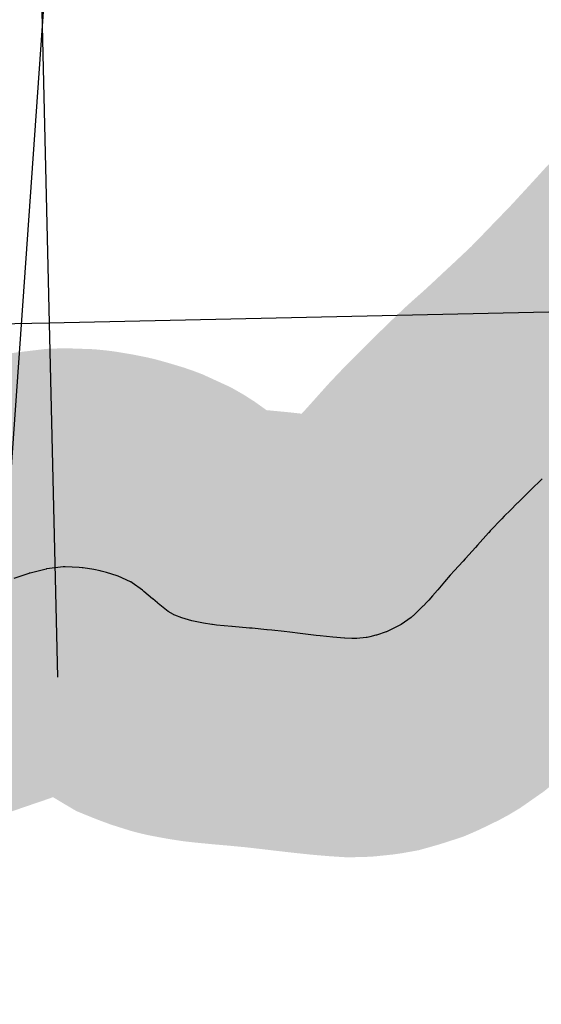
# Model space of a CAD drawing. Header units: feet. Extents: x 18803 to 104580, y -6601 to 116448.
# Tile 46 of 102: x 34767 to 35959, y 92731 to 94983. Entities that reach past the tile are written whole.
import ezdxf

# ---------------------------------------------------------------- set-up
doc = ezdxf.new("R2010")
doc.units = ezdxf.units.FT
doc.header["$LTSCALE"] = 100
doc.header["$MEASUREMENT"] = 0
doc.linetypes.add('DASHED', pattern=[0.75, 0.5, -0.25])
for name, color, linetype in [('ELPC BOLD TITLE SHEET', 3, 'Continuous'), ('ELPC-XIST', 6, 'Continuous'), ('ELRGOV-SECTION', 253, 'DASHED'), ('ELRP', 253, 'Continuous')]:
    doc.layers.add(name, color=color, linetype=linetype)

msp = doc.modelspace()

# ---------------------------------------------------------------- linework, layer by layer
at = {"layer": 'ELPC BOLD TITLE SHEET', "const_width": 1000}
msp.add_lwpolyline([(36479.64405291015, 94448.24536559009), (36430.9345195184, 94400.92622756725), (36430.92769057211, 94400.91959548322), (36423.82640076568, 94394.02502804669), (36423.72990421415, 94393.93092417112), (36377.65436106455, 94348.79816731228), (36371.18522011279, 94342.23712793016), (36370.6552584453, 94341.68618124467), (36336.56970634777, 94305.36293527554), (36324.31695203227, 94291.8157552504), (36314.77587513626, 94281.38611680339), (36314.68765121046, 94281.29007350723), (36307.16370818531, 94273.13297791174), (36307.08408477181, 94273.04633074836), (36290.29394625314, 94254.70664546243), (36290.15271639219, 94254.5534046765), (36281.71476208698, 94245.45852794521), (36281.59563423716, 94245.32940581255), (36264.1014324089, 94226.26118113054), (36263.95447762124, 94226.10208842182), (36254.11519836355, 94215.52217611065), (36238.0945672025, 94198.84204805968), (36226.54759341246, 94186.90155175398), (36211.38176281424, 94171.30171651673), (36199.08492674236, 94158.50401050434), (36199.08481468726, 94158.5038938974), (36199.08399437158, 94158.50304020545), (36183.03894521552, 94141.80660827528), (36182.9370361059, 94141.70104524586), (36170.65813120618, 94129.03971319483), (36170.63168818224, 94129.01254338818), (36170.60523417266, 94128.98529797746), (36153.79473300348, 94111.73327940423), (36153.23842454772, 94111.17624484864), (36140.1492618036, 94098.38876133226), (36126.13228599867, 94085.29727005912), (36107.17360842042, 94067.45254642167), (36107.14472694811, 94067.42546161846), (36107.1158512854, 94067.39831600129), (36101.157778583, 94061.81783996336), (36101.07869326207, 94061.74401284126), (36075.07326466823, 94037.54887957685), (36073.58566906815, 94036.11921081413), (36049.75981252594, 94013.76716984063), (36049.4579976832, 94013.48790233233), (36037.15335020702, 94002.25862907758), (36036.90287964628, 94002.02735944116), (36027.84116729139, 93993.56195562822), (36027.24775261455, 93993.02271849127), (36009.4662128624, 93977.30663543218), (36009.44980065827, 93977.29209759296), (36009.43337871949, 93977.27757248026), (35998.51685617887, 93967.60063165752), (35998.22835486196, 93967.34161483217), (35987.26715884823, 93957.37478356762), (35962.1310089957, 93933.3245725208), (35961.4876069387, 93932.7007484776), (35934.74422063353, 93906.6671851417), (35934.73726782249, 93906.66041102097), (35934.73077593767, 93906.65408964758), (35928.99030953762, 93901.05949275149), (35928.8317268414, 93900.90387122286), (35905.44527222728, 93877.7954317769), (35904.42750500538, 93876.77106544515), (35904.41770989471, 93876.7612197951), (35904.40747568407, 93876.7509239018), (35888.84397309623, 93861.11379139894), (35888.84243973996, 93861.11225131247), (35888.83911111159, 93861.10890736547), (35874.6895574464, 93846.8984221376), (35869.29105275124, 93841.4184931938), (35868.89070837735, 93841.00485563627), (35842.5740670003, 93813.32870331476), (35839.02376265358, 93809.43730824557), (35838.77904438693, 93809.16610107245), (35813.4660589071, 93780.80135676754), (35813.41460141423, 93780.74383021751), (35808.78595596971, 93775.58135343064), (35785.80082425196, 93750.0863614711), (35785.58460747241, 93749.84884237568), (35780.59755709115, 93744.42311256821), (35759.96165275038, 93722.16026106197), (35751.59175709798, 93712.84190426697), (35751.27145101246, 93712.48010704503), (35738.04770253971, 93697.32543176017), (35722.54504803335, 93678.89664543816), (35721.87404475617, 93678.10971477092), (35721.74416055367, 93677.95831657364), (35710.74724824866, 93665.21771730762), (35710.63405212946, 93665.08727200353), (35701.8629579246, 93655.0334750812), (35701.30947478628, 93654.41521613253), (35697.59974503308, 93650.37661560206), (35689.58705339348, 93641.86487837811), (35688.75534152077, 93641.01297949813), (35675.81530303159, 93628.23232930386), (35666.56307449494, 93619.54667658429), (35665.15259731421, 93618.29298674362), (35661.4194670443, 93615.15198898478), (35638.51907035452, 93599.15978924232), (35637.03378630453, 93598.26121736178), (35634.28660006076, 93596.76737808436), (35606.54735155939, 93583.30435849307), (35605.0663364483, 93582.62856425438), (35604.92156827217, 93582.5666133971), (35582.37465035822, 93575.2619243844), (35581.17641277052, 93574.89901269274), (35567.09371980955, 93570.92775802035), (35560.99197029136, 93569.83605742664), (35558.72505315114, 93569.51535606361), (35537.3794246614, 93567.29012224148), (35534.5071177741, 93567.12870083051), (35525.82478556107, 93567.05472642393), (35509.86953623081, 93568.09546363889), (35509.24494617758, 93568.14244688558), (35482.97608496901, 93570.38133670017), (35482.39623988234, 93570.43953148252), (35482.25318326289, 93570.45420894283), (35453.39228522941, 93573.47987621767), (35453.32763216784, 93573.48671871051), (35444.22422988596, 93574.45925343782), (35420.44304432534, 93577.22957496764), (35408.28267604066, 93578.58398841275), (35384.21033084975, 93581.46435202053), (35371.23714441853, 93582.96847355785), (35371.17758103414, 93582.97532280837), (35343.26077785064, 93586.1589909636), (35332.40007898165, 93587.33765744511), (35331.99932671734, 93587.37849253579), (35298.03491841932, 93590.61441852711), (35297.89248025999, 93590.62832948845), (35292.45890442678, 93591.17197748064), (35292.06674484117, 93591.2086337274), (35252.80894354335, 93594.62015571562), (35252.42454461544, 93594.65486019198), (35251.99943684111, 93594.69551375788), (35216.29987841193, 93598.17966947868), (35207.38770465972, 93599.18711115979), (35205.81276852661, 93599.40080092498), (35186.83702261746, 93602.4065375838), (35163.6752120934, 93606.75731116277), (35160.47646249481, 93607.48962360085), (35160.45266697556, 93607.49606703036), (35137.37231834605, 93614.75425957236), (35121.41621295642, 93620.706944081), (35118.77469841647, 93621.78304091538), (35118.1459095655, 93622.15355463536), (35106.1033752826, 93629.37325808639), (35090.91065190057, 93641.08087771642), (35083.04756187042, 93647.30242684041), (35081.36882198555, 93648.70408050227), (35071.04728899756, 93657.79591245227), (35070.56634098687, 93658.2126663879), (35050.82913351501, 93675.03621446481), (35048.88755621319, 93676.59663821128), (35047.33463120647, 93677.7763776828), (35023.4660106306, 93694.8985023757), (35020.49686469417, 93696.80173760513), (35020.32123972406, 93696.90180455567), (34991.71345091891, 93710.01353690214), (34991.55239027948, 93710.07459318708), (34989.37244532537, 93710.81522887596), (34965.44665561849, 93718.0219048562), (34953.01366092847, 93721.46107568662), (34950.79672243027, 93721.98865591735), (34935.87378548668, 93724.97332781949), (34911.88096558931, 93728.96204989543), (34909.68632109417, 93729.25167371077), (34902.81179474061, 93729.92594458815), (34870.90720422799, 93731.01432476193), (34868.46014811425, 93731.01178349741), (34866.25357194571, 93730.93216349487), (34829.01213375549, 93726.47754326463), (34828.10694983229, 93726.3573025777), (34827.12804234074, 93726.13269319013), (34790.34578181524, 93717.13668694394), (34788.50986180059, 93716.6120196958), (34787.25602484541, 93716.22716069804), (34752.87740148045, 93704.93743075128), (34750.58450300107, 93704.12433636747), (34749.8780621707, 93703.86454686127), (34716.29176770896, 93691.068339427), (34715.8881103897, 93690.91134276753), (34715.73532592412, 93690.85069960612), (34715.46058748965, 93690.74314622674), (34684.8862002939, 93678.9398555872), (34676.668146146, 93675.92229378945), (34676.21889591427, 93675.76115779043), (34655.41620910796, 93668.47576457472), (34636.85149699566, 93662.16018578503), (34636.8290799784, 93662.15253185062), (34636.8067266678, 93662.14491814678), (34628.06015135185, 93659.15488215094), (34628.03266502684, 93659.14547210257), (34605.6039582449, 93651.45556911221), (34605.59141728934, 93651.45126645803), (34597.50382147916, 93648.67466013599), (34597.15956562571, 93648.55866671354), (34583.28398415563, 93643.97157595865), (34557.82964223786, 93635.69665544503), (34557.52378638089, 93635.59890320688), (34552.76493831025, 93634.10398833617), (34519.97710969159, 93624.44776727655), (34519.69751397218, 93624.36679569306), (34511.43751974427, 93622.01500681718), (34511.40470722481, 93622.0057208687), (34511.37188182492, 93621.99639383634), (34488.49214604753, 93615.53453854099), (34488.28788162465, 93615.47756764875), (34465.89300523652, 93609.31021101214), (34465.45999882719, 93609.19412869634), (34465.45945566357, 93609.19399827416), (34451.39684539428, 93605.81781038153), (34451.22600853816, 93605.7772747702), (34436.62817491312, 93602.35445479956), (34436.1661039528, 93602.24956669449), (34419.545031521, 93598.6005326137), (34414.56711827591, 93597.64582628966), (34414.54076541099, 93597.64073959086), (34414.5142724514, 93597.6356474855), (34375.33614875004, 93590.05736447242), (34374.76044810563, 93589.95117171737), (34373.41434610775, 93589.7149100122), (34326.74172051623, 93581.93293157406), (34322.17773139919, 93581.1923600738), (34322.14005977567, 93581.18620223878), (34322.12474634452, 93581.18371727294), (34280.11933405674, 93574.29970116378), (34265.94850637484, 93572.02159325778)], dxfattribs=at)
at = {"layer": 'ELPC-XIST'}
msp.add_lwpolyline([(35961.4876069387, 93932.7007484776), (35934.74422063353, 93906.6671851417), (35934.73726782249, 93906.66041102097), (35934.73077593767, 93906.65408964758), (35928.99030953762, 93901.05949275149), (35928.8317268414, 93900.90387122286), (35905.44527222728, 93877.7954317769), (35904.42750500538, 93876.77106544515), (35904.41770989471, 93876.7612197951), (35904.40747568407, 93876.7509239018), (35888.84397309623, 93861.11379139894), (35888.84243973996, 93861.11225131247), (35888.83911111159, 93861.10890736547), (35874.6895574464, 93846.8984221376), (35869.29105275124, 93841.4184931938), (35868.89070837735, 93841.00485563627), (35842.5740670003, 93813.32870331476), (35839.02376265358, 93809.43730824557), (35838.77904438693, 93809.16610107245), (35813.4660589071, 93780.80135676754), (35813.41460141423, 93780.74383021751), (35808.78595596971, 93775.58135343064), (35785.80082425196, 93750.0863614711), (35785.58460747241, 93749.84884237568), (35780.59755709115, 93744.42311256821), (35759.96165275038, 93722.16026106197), (35751.59175709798, 93712.84190426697), (35751.27145101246, 93712.48010704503), (35738.04770253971, 93697.32543176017), (35722.54504803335, 93678.89664543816), (35721.87404475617, 93678.10971477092), (35721.74416055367, 93677.95831657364), (35710.74724824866, 93665.21771730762), (35710.63405212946, 93665.08727200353), (35701.8629579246, 93655.0334750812), (35701.30947478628, 93654.41521613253), (35697.59974503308, 93650.37661560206), (35689.58705339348, 93641.86487837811), (35688.75534152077, 93641.01297949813), (35675.81530303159, 93628.23232930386), (35666.56307449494, 93619.54667658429), (35665.15259731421, 93618.29298674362), (35661.4194670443, 93615.15198898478), (35638.51907035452, 93599.15978924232), (35637.03378630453, 93598.26121736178), (35634.28660006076, 93596.76737808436), (35606.54735155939, 93583.30435849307), (35605.0663364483, 93582.62856425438), (35604.92156827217, 93582.5666133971), (35582.37465035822, 93575.2619243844), (35581.17641277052, 93574.89901269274), (35567.09371980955, 93570.92775802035), (35560.99197029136, 93569.83605742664), (35558.72505315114, 93569.51535606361), (35537.3794246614, 93567.29012224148), (35534.5071177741, 93567.12870083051), (35525.82478556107, 93567.05472642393), (35509.86953623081, 93568.09546363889), (35509.24494617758, 93568.14244688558), (35482.97608496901, 93570.38133670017), (35482.39623988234, 93570.43953148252), (35482.25318326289, 93570.45420894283), (35453.39228522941, 93573.47987621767), (35453.32763216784, 93573.48671871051), (35444.22422988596, 93574.45925343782), (35420.44304432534, 93577.22957496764), (35408.28267604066, 93578.58398841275), (35384.21033084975, 93581.46435202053), (35371.23714441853, 93582.96847355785), (35371.17758103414, 93582.97532280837), (35343.26077785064, 93586.1589909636), (35332.40007898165, 93587.33765744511), (35331.99932671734, 93587.37849253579), (35298.03491841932, 93590.61441852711), (35297.89248025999, 93590.62832948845), (35292.45890442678, 93591.17197748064), (35292.06674484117, 93591.2086337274), (35252.80894354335, 93594.62015571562), (35252.42454461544, 93594.65486019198), (35251.99943684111, 93594.69551375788), (35216.29987841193, 93598.17966947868), (35207.38770465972, 93599.18711115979), (35205.81276852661, 93599.40080092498), (35186.83702261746, 93602.4065375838), (35163.6752120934, 93606.75731116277), (35160.47646249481, 93607.48962360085), (35160.45266697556, 93607.49606703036), (35137.37231834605, 93614.75425957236), (35121.41621295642, 93620.706944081), (35118.77469841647, 93621.78304091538), (35118.1459095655, 93622.15355463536), (35106.1033752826, 93629.37325808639), (35090.91065190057, 93641.08087771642), (35083.04756187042, 93647.30242684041), (35081.36882198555, 93648.70408050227), (35071.04728899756, 93657.79591245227), (35070.56634098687, 93658.2126663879), (35050.82913351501, 93675.03621446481), (35048.88755621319, 93676.59663821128), (35047.33463120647, 93677.7763776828), (35023.4660106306, 93694.8985023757), (35020.49686469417, 93696.80173760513), (35020.32123972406, 93696.90180455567), (34991.71345091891, 93710.01353690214), (34991.55239027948, 93710.07459318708), (34989.37244532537, 93710.81522887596), (34965.44665561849, 93718.0219048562), (34953.01366092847, 93721.46107568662), (34950.79672243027, 93721.98865591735), (34935.87378548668, 93724.97332781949), (34911.88096558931, 93728.96204989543), (34909.68632109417, 93729.25167371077), (34902.81179474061, 93729.92594458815), (34870.90720422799, 93731.01432476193), (34868.46014811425, 93731.01178349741), (34866.25357194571, 93730.93216349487), (34829.01213375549, 93726.47754326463), (34828.10694983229, 93726.3573025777), (34827.12804234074, 93726.13269319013), (34790.34578181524, 93717.13668694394), (34788.50986180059, 93716.6120196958), (34787.25602484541, 93716.22716069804), (34752.87740148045, 93704.93743075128)], dxfattribs=at)
at = {"layer": 'ELRGOV-SECTION', "ltscale": 50}
msp.add_line((34794.60624984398, 95978.13320528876), (35079.86245943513, 83736.72187587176), dxfattribs=at)
msp.add_lwpolyline([(19251.86898990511, 93954.76385983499), (24281.07389236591, 94060.99139243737), (29556.00950763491, 94173.74241832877), (34833.9483081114, 94289.81827432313), (40108.80344468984, 94405.84931698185), (45386.72737634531, 94525.20614321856), (46538.536406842, 94551.97600325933)], dxfattribs=at)
at = {"layer": 'ELRP'}
msp.add_line((34738.60637175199, 93829.45078598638), (34850.48726136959, 95415.88055174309), dxfattribs=at)

doc.saveas('drawing.dxf')
